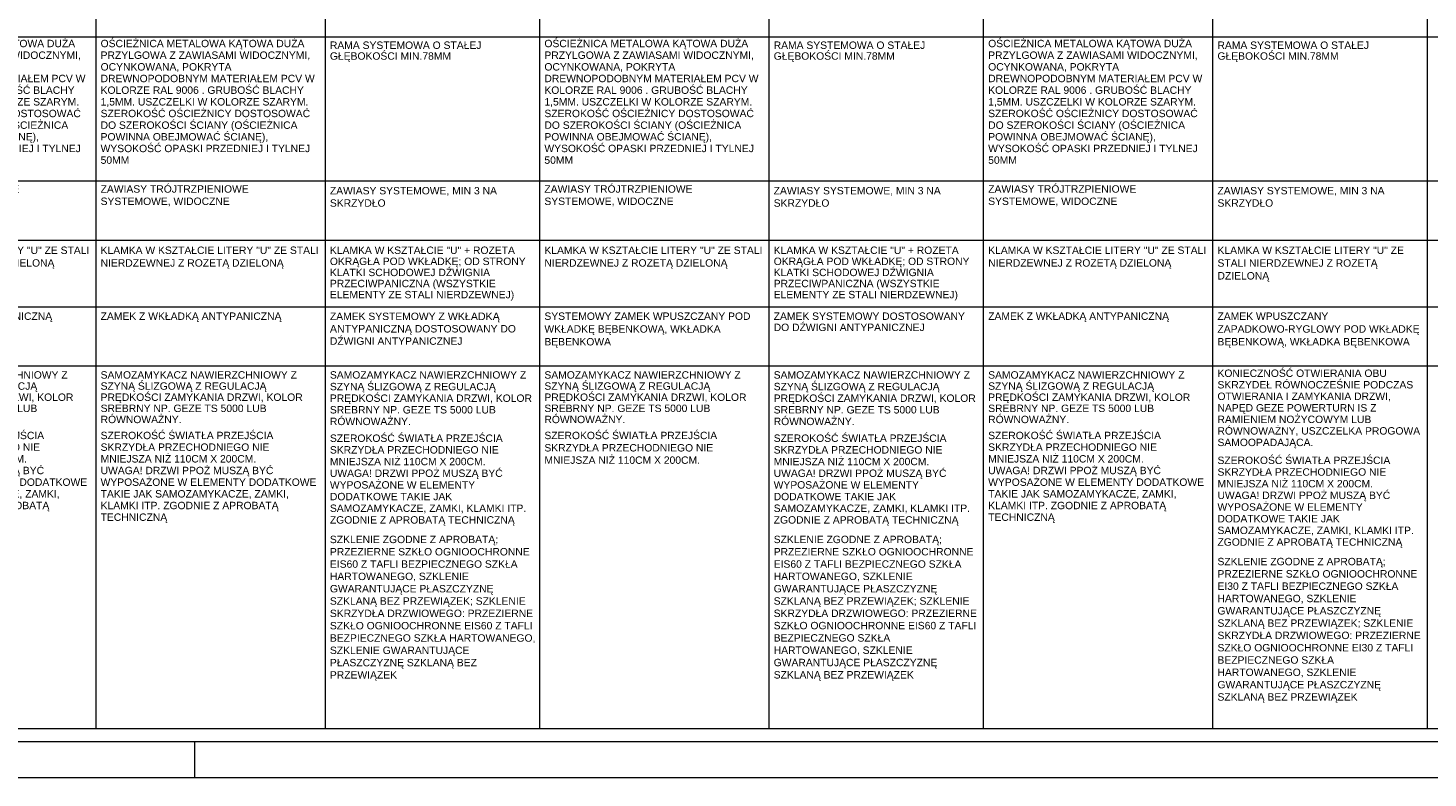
# Paper-space layout 'A-57 ZESTAWIENIE STOLARKI PROJEKTOWANEJ' of a CAD drawing. Header units: millimetres. Extents: x 0 to 900, y 0 to 1010.
# Tile 16 of 63: x 517 to 707, y 0 to 101. Entities that reach past the tile are written whole.
import ezdxf
from ezdxf.xclip import XClip

# ---------------------------------------------------------------- set-up
doc = ezdxf.new("R2010")
doc.units = ezdxf.units.MM
doc.header["$MEASUREMENT"] = 0
doc.header["$XCLIPFRAME"] = 0
for name, color, linetype, lineweight, true_color in [('0_Nr_pióra__7', 7, 'Continuous', 18, 0x171717), ('0_Nr_pióra__94', 7, 'Continuous', 5, 0x3b3b3b), ('A_Arkusz_Nr_pióra__237', 7, 'Continuous', 5, 0x343434)]:
    doc.layers.add(name, color=color, linetype=linetype, lineweight=lineweight, true_color=true_color)
doc.layers.add('A_Arkusz_Nr_pióra__1', color=7, linetype='Continuous', lineweight=20)
doc.layers.add('A_podrys', color=7, linetype='Continuous')
doc.styles.add('STYL_AUTOMATYCZNY_1', font='arial.ttf')

# ---------------------------------------------------------------- blocks, each defined once
blk = doc.blocks.new('Rysunek_1_1', base_point=(-2089.9, -1946.74))
at = {"layer": '0_Nr_pióra__94', "color": 250, "linetype": 'Continuous', "lineweight": 5, "true_color": 0x3b3b3b}
for p, q in [((526.6, 199.08), (526.6, 6.68)), ((557.6, 199.08), (557.6, 6.68)), ((586.6, 199.08), (586.6, 6.68)), ((617.6, 199.08), (617.6, 6.68)), ((646.6, 199.08), (646.6, 6.68)), ((677.6, 199.08), (677.6, 6.68)), ((706.6, 199.08), (706.6, 6.68)), ((74.6, 100.18), (793.6, 100.18)), ((74.6, 80.68), (793.6, 80.68)), ((78.6, 72.68), (793.6, 72.68)), ((78.6, 63.68), (793.6, 63.68)), ((78.6, 55.68), (793.6, 55.68)), ((60.27, 6.68), (793.6, 6.68))]:
    blk.add_line(p, q, dxfattribs=at)
at = {"layer": '0_Nr_pióra__7', "color": 250, "linetype": 'Continuous', "lineweight": 18, "true_color": 0x171717, "char_height": 1, "attachment_point": 1, "style": 'STYL_AUTOMATYCZNY_1'}
for s, insert, width, line_spacing_factor in [('\\A1;{\\pql;\\fArial|b0|i0|c238|p0;\\W1.000000;OŚCIEŻNICA METALOWA KĄTOWA DUŻA PRZYLGOWA Z ZAWIASAMI WIDOCZNYMI, OCYNKOWANA, POKRYTA DREWNOPODOBNYM MATERIAŁEM PCV W KOLORZE RAL 9006 . GRUBOŚĆ BLACHY 1,5MM. USZCZELKI W KOLORZE SZARYM. SZEROKOŚĆ OŚCIEŻNICY DOSTOSOWAĆ DO SZEROKOŚCI ŚCIANY (OŚCIEŻNICA POWINNA OBEJMOWAĆ ŚCIANĘ), WYSOKOŚĆ OPASKI PRZEDNIEJ I TYLNEJ 50MM}', (496.26, 99.76), 29.4591, 0.945389), ('\\A1;{\\pql;\\fArial|b0|i0|c238|p0;\\W1.000000;OŚCIEŻNICA METALOWA KĄTOWA DUŻA PRZYLGOWA Z ZAWIASAMI WIDOCZNYMI, OCYNKOWANA, POKRYTA DREWNOPODOBNYM MATERIAŁEM PCV W KOLORZE RAL 9006 . GRUBOŚĆ BLACHY 1,5MM. USZCZELKI W KOLORZE SZARYM. SZEROKOŚĆ OŚCIEŻNICY DOSTOSOWAĆ DO SZEROKOŚCI ŚCIANY (OŚCIEŻNICA POWINNA OBEJMOWAĆ ŚCIANĘ), WYSOKOŚĆ OPASKI PRZEDNIEJ I TYLNEJ 50MM}', (527.26, 99.76), 29.4591, 0.945389), ('\\A1;{\\pql;\\fArial|b0|i0|c238|p0;\\W1.000000;RAMA SYSTEMOWA O STAŁEJ GŁĘBOKOŚCI MIN.78MM}', (558.26, 99.53), 28, 0.877885), ('\\A1;{\\pql;\\fArial|b0|i0|c238|p0;\\W1.000000;OŚCIEŻNICA METALOWA KĄTOWA DUŻA PRZYLGOWA Z ZAWIASAMI WIDOCZNYMI, OCYNKOWANA, POKRYTA DREWNOPODOBNYM MATERIAŁEM PCV W KOLORZE RAL 9006 . GRUBOŚĆ BLACHY 1,5MM. USZCZELKI W KOLORZE SZARYM. SZEROKOŚĆ OŚCIEŻNICY DOSTOSOWAĆ DO SZEROKOŚCI ŚCIANY (OŚCIEŻNICA POWINNA OBEJMOWAĆ ŚCIANĘ), WYSOKOŚĆ OPASKI PRZEDNIEJ I TYLNEJ 50MM}', (587.26, 99.76), 29.4591, 0.945389), ('\\A1;{\\pql;\\fArial|b0|i0|c238|p0;\\W1.000000;RAMA SYSTEMOWA O STAŁEJ GŁĘBOKOŚCI MIN.78MM}', (618.26, 99.53), 27.5, 0.877885), ('\\A1;{\\pql;\\fArial|b0|i0|c238|p0;\\W1.000000;OŚCIEŻNICA METALOWA KĄTOWA DUŻA PRZYLGOWA Z ZAWIASAMI WIDOCZNYMI, OCYNKOWANA, POKRYTA DREWNOPODOBNYM MATERIAŁEM PCV W KOLORZE RAL 9006 . GRUBOŚĆ BLACHY 1,5MM. USZCZELKI W KOLORZE SZARYM. SZEROKOŚĆ OŚCIEŻNICY DOSTOSOWAĆ DO SZEROKOŚCI ŚCIANY (OŚCIEŻNICA POWINNA OBEJMOWAĆ ŚCIANĘ), WYSOKOŚĆ OPASKI PRZEDNIEJ I TYLNEJ 50MM}', (647.26, 99.76), 29.4591, 0.945389), ('\\A1;{\\pql;\\fArial|b0|i0|c238|p0;\\W1.000000;RAMA SYSTEMOWA O STAŁEJ GŁĘBOKOŚCI MIN.78MM}', (678.26, 99.53), 27.5, 0.877885), ('\\A1;{\\pql;\\fArial|b0|i0|c238|p0;\\W1.000000;ZAWIASY TRÓJTRZPIENIOWE \\fArial|b0|i0|c238|p0;\\W1.000000;SYSTEMOWE, WIDOCZNE}', (496.26, 80.1), 29.4591, 0.996913), ('\\A1;{\\pql;\\fArial|b0|i0|c238|p0;\\W1.000000;ZAWIASY TRÓJTRZPIENIOWE \\fArial|b0|i0|c238|p0;\\W1.000000;SYSTEMOWE, WIDOCZNE}', (527.26, 80.1), 29.4591, 0.996913), ('\\A1;{\\pql;\\fArial|b0|i0|c238|p0;\\W1.000000;ZAWIASY SYSTEMOWE, MIN 3 NA \\fArial|b0|i0|c238|p0;\\W1.000000;SKRZYDŁO}', (558.26, 79.87), 28, 1.001649), ('\\A1;{\\pql;\\fArial|b0|i0|c238|p0;\\W1.000000;ZAWIASY TRÓJTRZPIENIOWE \\fArial|b0|i0|c238|p0;\\W1.000000;SYSTEMOWE, WIDOCZNE}', (587.26, 80.1), 29.4591, 0.996913), ('\\A1;{\\pql;\\fArial|b0|i0|c238|p0;\\W1.000000;ZAWIASY SYSTEMOWE, MIN 3 NA \\fArial|b0|i0|c238|p0;\\W1.000000;SKRZYDŁO}', (618.26, 79.87), 27.5, 1.001649), ('\\A1;{\\pql;\\fArial|b0|i0|c238|p0;\\W1.000000;ZAWIASY TRÓJTRZPIENIOWE \\fArial|b0|i0|c238|p0;\\W1.000000;SYSTEMOWE, WIDOCZNE}', (647.26, 80.1), 29.4591, 0.996913), ('\\A1;{\\pql;\\fArial|b0|i0|c238|p0;\\W1.000000;ZAWIASY SYSTEMOWE, MIN 3 NA \\fArial|b0|i0|c238|p0;\\W1.000000;SKRZYDŁO}', (678.26, 79.87), 27.5, 1.001649), ('\\A1;{\\pql;\\fArial|b0|i0|c238|p0;\\W1.000000;KLAMKA W KSZTAŁCIE LITERY "U" ZE STALI NIERDZEWNEJ Z ROZETĄ DZIELONĄ}', (496.26, 71.82), 29.4591, 1.029431), ('\\A1;{\\pql;\\fArial|b0|i0|c238|p0;\\W1.000000;KLAMKA W KSZTAŁCIE LITERY "U" ZE STALI NIERDZEWNEJ Z ROZETĄ DZIELONĄ}', (527.26, 71.82), 29.4591, 1.029431), ('\\A1;{\\pql;\\fArial|b0|i0|c238|p0;\\W1.000000;KLAMKA W KSZTAŁCIE "U" + ROZETA OKRĄGŁA POD WKŁADKĘ; OD STRONY KLATKI SCHODOWEJ DŹWIGNIA PRZECIWPANICZNA (WSZYSTKIE ELEMENTY ZE STALI NIERDZEWNEJ)}', (558.26, 71.82), 28, 0.89898), ('\\A1;{\\pql;\\fArial|b0|i0|c238|p0;\\W1.000000;KLAMKA W KSZTAŁCIE LITERY "U" ZE STALI NIERDZEWNEJ Z ROZETĄ DZIELONĄ}', (587.26, 71.82), 29.4591, 1.029431), ('\\A1;{\\pql;\\fArial|b0|i0|c238|p0;\\W1.000000;KLAMKA W KSZTAŁCIE "U" + ROZETA OKRĄGŁA POD WKŁADKĘ; OD STRONY KLATKI SCHODOWEJ DŹWIGNIA PRZECIWPANICZNA (WSZYSTKIE ELEMENTY ZE STALI NIERDZEWNEJ)}', (618.26, 71.82), 27.5, 0.89898), ('\\A1;{\\pql;\\fArial|b0|i0|c238|p0;\\W1.000000;KLAMKA W KSZTAŁCIE LITERY "U" ZE STALI NIERDZEWNEJ Z ROZETĄ DZIELONĄ}', (647.26, 71.82), 29.4591, 1.029431), ('\\A1;{\\pql;\\fArial|b0|i0|c238|p0;\\W1.000000;KLAMKA W KSZTAŁCIE LITERY "U" ZE STALI NIERDZEWNEJ Z ROZETĄ DZIELONĄ}', (678.26, 71.82), 27.5, 1.036129), ('\\A1;{\\pql;\\fArial|b0|i0|c238|p0;\\W1.000000;ZAMEK SYSTEMOWY \\fArial|b0|i0|c238|p0;\\c5000268;\\H1.027821x;\\W1.000000;Z WKŁADKĄ ANTYPANICZNĄ\\fArial|b0|i0|c238|p0;\\W1.000000; \\fArial|b0|i0|c238|p0;\\c1513239;\\H0.972932x;\\W1.000000;DOSTOSOWANY DO DŹWIGNI ANTYPANICZNEJ}', (558.26, 62.9), 28, 0.979311), ('\\A1;{\\pql;\\fArial|b0|i0|c238|p0;\\W1.000000;SYSTEMOWY ZAMEK WPUSZCZANY POD \\fArial|b0|i0|c238|p0;\\W1.000000;WKŁADKĘ BĘBENKOWĄ, WKŁADKA \\fArial|b0|i0|c238|p0;\\W1.000000;BĘBENKOWA}', (587.26, 62.91), 29.4591, 1.036129), ('\\A1;{\\pql;\\fArial|b0|i0|c238|p0;\\W1.000000;ZAMEK SYSTEMOWY DOSTOSOWANY DO DŹWIGNI ANTYPANICZNEJ}', (618.26, 62.91), 27.5, 0.907019), ('\\A1;{\\pql;\\fArial|b0|i0|c238|p0;\\W1.000000;ZAMEK WPUSZCZANY \\fArial|b0|i0|c238|p0;\\W1.000000;ZAPADKOWO-RYGLOWY POD \\fArial|b0|i0|c238|p0;\\W1.000000;WKŁADKĘ BĘBENKOWĄ, \\fArial|b0|i0|c238|p0;\\W1.000000;WKŁADKA \\fArial|b0|i0|c238|p0;\\W1.000000;BĘBENKOWA}', (678.26, 62.91), 27.5, 1.036129), ('\\A1;{\\pql;\\fArial|b0|i0|c238|p0;\\W1.000000;SAMOZAMYKACZ NAWIERZCHNIOWY Z SZYNĄ ŚLIZGOWĄ Z REGULACJĄ PRĘDKOŚCI ZAMYKANIA DRZWI, KOLOR SREBRNY NP. GEZE TS 5000 LUB RÓWNOWAŻNY.}', (496.26, 54.97), 29.4591, 0.902216), ('\\A1;{\\pql;\\fArial|b0|i0|c238|p0;\\W1.000000;SAMOZAMYKACZ NAWIERZCHNIOWY Z SZYNĄ ŚLIZGOWĄ Z REGULACJĄ PRĘDKOŚCI ZAMYKANIA DRZWI, KOLOR SREBRNY NP. GEZE TS 5000 LUB RÓWNOWAŻNY.}', (527.26, 54.97), 29.4591, 0.902216), ('\\A1;{\\pql;\\fArial|b0|i0|c238|p0;\\W1.000000;SAMOZAMYKACZ NAWIERZCHNIOWY Z SZYNĄ ŚLIZGOWĄ Z REGULACJĄ PRĘDKOŚCI ZAMYKANIA DRZWI, KOLOR SREBRNY NP. GEZE TS 5000 LUB RÓWNOWAŻNY.}', (558.26, 54.97), 27.9992, 0.941901), ('\\A1;{\\pql;\\fArial|b0|i0|c238|p0;\\W1.000000;SAMOZAMYKACZ NAWIERZCHNIOWY Z SZYNĄ ŚLIZGOWĄ Z REGULACJĄ PRĘDKOŚCI ZAMYKANIA DRZWI, KOLOR SREBRNY NP. GEZE TS 5000 LUB RÓWNOWAŻNY.}', (587.26, 54.97), 29.4591, 0.902216), ('\\A1;{\\pql;\\fArial|b0|i0|c238|p0;\\W1.000000;SAMOZAMYKACZ NAWIERZCHNIOWY Z SZYNĄ ŚLIZGOWĄ Z REGULACJĄ PRĘDKOŚCI ZAMYKANIA DRZWI, KOLOR SREBRNY NP. GEZE TS 5000 LUB RÓWNOWAŻNY.}', (618.26, 54.97), 27.4992, 0.941901), ('\\A1;{\\pql;\\fArial|b0|i0|c238|p0;\\W1.000000;SAMOZAMYKACZ NAWIERZCHNIOWY Z SZYNĄ ŚLIZGOWĄ Z REGULACJĄ PRĘDKOŚCI ZAMYKANIA DRZWI, KOLOR SREBRNY NP. GEZE TS 5000 LUB RÓWNOWAŻNY.}', (647.26, 54.97), 29.4591, 0.902216), ('\\A1;{\\pql;\\fArial|b0|i0|c238|p0;\\W1.000000;KONIECZNOŚĆ OTWIERANIA OBU SKRZYDEŁ RÓWNOCZEŚNIE PODCZAS OTWIERANIA I ZAMYKANIA DRZWI, NAPĘD GEZE POWERTURN IS Z RAMIENIEM NOŻYCOWYM LUB RÓWNOWAŻNY, USZCZELKA PROGOWA SAMOOPADAJĄCA.}', (678.26, 55.2), 27.4992, 0.934706), ('\\A1;{\\pql;\\fArial|b0|i0|c238|p0;\\W1.000000;SZEROKOŚĆ ŚWIATŁA PRZEJŚCIA SKRZYDŁA PRZECHODNIEGO NIE MNIEJSZA NIŻ 110CM X 200CM.\\P\\pql;\\fArial|b0|i0|c238|p0;\\W1.000000;UWAGA! DRZWI PPOŻ MUSZĄ BYĆ WYPOSAŻONE W ELEMENTY DODATKOWE TAKIE JAK SAMOZAMYKACZE, ZAMKI, KLAMKI ITP. ZGODNIE Z APROBATĄ TECHNICZNĄ}', (496.26, 46.79), 29.4591, 0.946258), ('\\A1;{\\pql;\\fArial|b0|i0|c238|p0;\\W1.000000;SZEROKOŚĆ ŚWIATŁA PRZEJŚCIA SKRZYDŁA PRZECHODNIEGO NIE MNIEJSZA NIŻ 110CM X 200CM.\\P\\pql;\\fArial|b0|i0|c238|p0;\\W1.000000;UWAGA! DRZWI PPOŻ MUSZĄ BYĆ WYPOSAŻONE W ELEMENTY DODATKOWE TAKIE JAK SAMOZAMYKACZE, ZAMKI, KLAMKI ITP. ZGODNIE Z APROBATĄ TECHNICZNĄ}', (527.26, 46.79), 29.4591, 0.946258), ('\\A1;{\\pql;\\fArial|b0|i0|c238|p0;\\W1.000000;SZEROKOŚĆ ŚWIATŁA PRZEJŚCIA SKRZYDŁA PRZECHODNIEGO NIE MNIEJSZA NIŻ 110CM X 200CM.\\P\\pql;\\fArial|b0|i0|c238|p0;\\W1.000000;UWAGA! DRZWI PPOŻ MUSZĄ BYĆ WYPOSAŻONE W ELEMENTY DODATKOWE TAKIE JAK SAMOZAMYKACZE, ZAMKI, KLAMKI ITP. ZGODNIE Z APROBATĄ TECHNICZNĄ}', (558.26, 46.42), 27.9992, 0.946258), ('\\A1;{\\pql;\\fArial|b0|i0|c238|p0;\\W1.000000;SZEROKOŚĆ ŚWIATŁA PRZEJŚCIA SKRZYDŁA PRZECHODNIEGO NIE MNIEJSZA NIŻ 110CM X 200CM.\\P\\pql;\\fArial|b0|i0|c238|p0;\\W1.000000;UWAGA! DRZWI PPOŻ MUSZĄ BYĆ WYPOSAŻONE W ELEMENTY DODATKOWE TAKIE JAK SAMOZAMYKACZE, ZAMKI, KLAMKI ITP. ZGODNIE Z APROBATĄ TECHNICZNĄ}', (618.26, 46.42), 27.4992, 0.946258), ('\\A1;{\\pql;\\fArial|b0|i0|c238|p0;\\W1.000000;SZEROKOŚĆ ŚWIATŁA PRZEJŚCIA SKRZYDŁA PRZECHODNIEGO NIE MNIEJSZA NIŻ 110CM X 200CM.\\P\\pql;\\fArial|b0|i0|c238|p0;\\W1.000000;UWAGA! DRZWI PPOŻ MUSZĄ BYĆ WYPOSAŻONE W ELEMENTY DODATKOWE TAKIE JAK SAMOZAMYKACZE, ZAMKI, KLAMKI ITP. ZGODNIE Z APROBATĄ TECHNICZNĄ}', (647.26, 46.79), 29.4591, 0.946258), ('\\A1;{\\pql;\\fArial|b0|i0|c238|p0;\\W1.000000;SZEROKOŚĆ ŚWIATŁA PRZEJŚCIA SKRZYDŁA PRZECHODNIEGO NIE MNIEJSZA NIŻ 110CM X 200CM.\\P\\pql;\\fArial|b0|i0|c238|p0;\\W1.000000;UWAGA! DRZWI PPOŻ MUSZĄ BYĆ WYPOSAŻONE W ELEMENTY DODATKOWE TAKIE JAK SAMOZAMYKACZE, ZAMKI, KLAMKI ITP. ZGODNIE Z APROBATĄ TECHNICZNĄ}', (678.26, 43.43), 27.4992, 0.946258), ('\\A1;{\\pql;\\fArial|b0|i0|c238|p0;\\W1.000000;SZKLENIE ZGODNE Z APROBATĄ; \\fArial|b0|i0|c238|p0;\\W1.000000;PRZEZIERNE SZKŁO OGNIOOCHRONNE \\fArial|b0|i0|c238|p0;\\W1.000000;EIS60 Z TAFLI BEZPIECZNEGO SZKŁA \\fArial|b0|i0|c238|p0;\\W1.000000;HARTOWANEGO, SZKLENIE \\fArial|b0|i0|c238|p0;\\W1.000000;GWARANTUJĄCE PŁASZCZYZNĘ \\fArial|b0|i0|c238|p0;\\W1.000000;SZKLANĄ BEZ PRZEWIĄZEK; SZKLENIE \\fArial|b0|i0|c238|p0;\\W1.000000;SKRZYDŁA DRZWIOWEGO: \\fArial|b0|i0|c238|p0;\\W1.000000;PRZEZIERNE SZKŁO OGNIOOCHRONNE \\fArial|b0|i0|c238|p0;\\W1.000000;EIS60 Z TAFLI BEZPIECZNEGO SZKŁA \\fArial|b0|i0|c238|p0;\\W1.000000;HARTOWANEGO, SZKLENIE \\fArial|b0|i0|c238|p0;\\W1.000000;GWARANTUJĄCE PŁASZCZYZNĘ \\fArial|b0|i0|c238|p0;\\W1.000000;SZKLANĄ BEZ PRZEWIĄZEK}', (558.26, 32.74), 27.9992, 0.998702), ('\\A1;{\\pql;\\fArial|b0|i0|c238|p0;\\W1.000000;SZKLENIE ZGODNE Z APROBATĄ; \\fArial|b0|i0|c238|p0;\\W1.000000;PRZEZIERNE SZKŁO OGNIOOCHRONNE \\fArial|b0|i0|c238|p0;\\W1.000000;EIS60 Z TAFLI BEZPIECZNEGO SZKŁA \\fArial|b0|i0|c238|p0;\\W1.000000;HARTOWANEGO, SZKLENIE \\fArial|b0|i0|c238|p0;\\W1.000000;GWARANTUJĄCE PŁASZCZYZNĘ \\fArial|b0|i0|c238|p0;\\W1.000000;SZKLANĄ BEZ PRZEWIĄZEK; SZKLENIE \\fArial|b0|i0|c238|p0;\\W1.000000;SKRZYDŁA DRZWIOWEGO: \\fArial|b0|i0|c238|p0;\\W1.000000;PRZEZIERNE SZKŁO OGNIOOCHRONNE \\fArial|b0|i0|c238|p0;\\W1.000000;EIS60 Z TAFLI BEZPIECZNEGO SZKŁA \\fArial|b0|i0|c238|p0;\\W1.000000;HARTOWANEGO, SZKLENIE \\fArial|b0|i0|c238|p0;\\W1.000000;GWARANTUJĄCE PŁASZCZYZNĘ \\fArial|b0|i0|c238|p0;\\W1.000000;SZKLANĄ BEZ PRZEWIĄZEK}', (618.26, 32.74), 27.4992, 0.997786), ('\\A1;{\\pql;\\fArial|b0|i0|c238|p0;\\W1.000000;SZKLENIE ZGODNE Z APROBATĄ; PRZEZIERNE SZKŁO OGNIOOCHRONNE EI30 Z TAFLI BEZPIECZNEGO SZKŁA HARTOWANEGO, SZKLENIE GWARANTUJĄCE PŁASZCZYZNĘ SZKLANĄ BEZ PRZEWIĄZEK; SZKLENIE SKRZYDŁA DRZWIOWEGO: PRZEZIERNE SZKŁO OGNIOOCHRONNE EI30 Z TAFLI BEZPIECZNEGO SZKŁA HARTOWANEGO, SZKLENIE GWARANTUJĄCE PŁASZCZYZNĘ SZKLANĄ BEZ PRZEWIĄZEK}', (678.26, 29.75), 27.4992, 0.997786)]:
    blk.add_mtext(s, dxfattribs=dict(at, insert=insert, width=width, line_spacing_factor=line_spacing_factor))
for s, insert in [('\\A1;{\\pql;\\fArial|b0|i0|c238|p0;\\W1.000000;ZAMEK \\fArial|b0|i0|c238|p0;\\W1.000000;Z\\fArial|b0|i0|c238|p0;\\W1.000000; WKŁADKĄ\\fArial|b0|i0|c238|p0;\\W1.000000; ANTYPANICZNĄ}', (496.26, 62.91)), ('\\A1;{\\pql;\\fArial|b0|i0|c238|p0;\\W1.000000;ZAMEK Z WKŁADKĄ ANTYPANICZNĄ}', (527.26, 62.91)), ('\\A1;{\\pql;\\fArial|b0|i0|c238|p0;\\W1.000000;ZAMEK Z WKŁADKĄ ANTYPANICZNĄ}', (647.26, 62.91))]:
    blk.add_mtext(s, dxfattribs=dict(at, insert=insert))
at = {"layer": '0_Nr_pióra__7', "color": 250, "linetype": 'Continuous', "lineweight": 18, "true_color": 0x171717, "insert": (587.26, 46.79), "char_height": 1, "width": 29.4591, "attachment_point": 1, "style": 'STYL_AUTOMATYCZNY_1'}
blk.add_mtext('\\A1;{\\pql;\\fArial|b0|i0|c238|p0;\\W1.000000;SZEROKOŚĆ ŚWIATŁA PRZEJŚCIA SKRZYDŁA PRZECHODNIEGO NIE MNIEJSZA NIŻ 110CM X 200CM.\\P\\pql;\\fArial|b0|i0|c238|p0;\\W1.000000;}', dxfattribs=at)

psp = doc.layouts.new('A-57 ZESTAWIENIE STOLARKI PROJEKTOWANEJ')

# ---------------------------------------------------------------- linework, layer by layer
at = {"layer": 'A_Arkusz_Nr_pióra__1', "color": 7, "linetype": 'Continuous', "lineweight": 20}
psp.add_line((895.1, 4.9), (29.9, 4.9), dxfattribs=at)
at = {"layer": 'A_Arkusz_Nr_pióra__1', "color": 7, "linetype": 'Continuous', "lineweight": 20, "flags": 128}
psp.add_lwpolyline([(0, 1010), (900, 1010), (900, 0), (0, 0)], close=True, dxfattribs=at)
at = {"layer": 'A_Arkusz_Nr_pióra__237', "color": 250, "linetype": 'Continuous', "lineweight": 5, "true_color": 0x343434}
psp.add_line((540, 0), (540, 4.9), dxfattribs=at)

# ---------------------------------------------------------------- block references
at = {"layer": 'A_podrys', "color": 37, "linetype": 'Continuous', "lineweight": 5, "true_color": 0x656532}
ref = psp.add_blockref('Rysunek_1_1', (-2089.9, -1946.74), dxfattribs=at)
XClip(ref).set_block_clipping_path([(28.6628210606, 4.9003190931), (892.6953650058, 1005.4179299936)])

doc.saveas('drawing.dxf')
